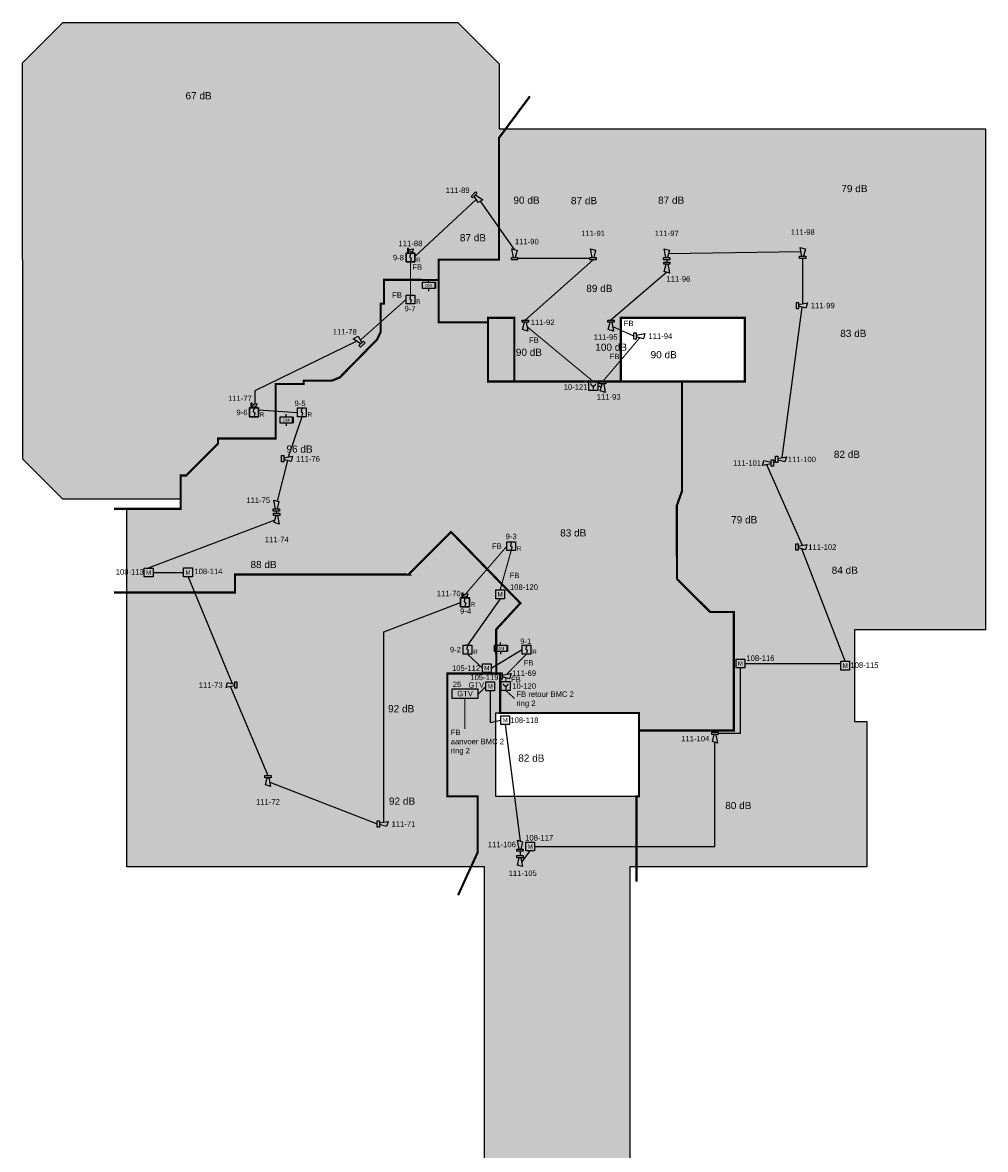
# Model space of a CAD drawing. Header units: millimetres. Extents: x -285897 to 196785, y -309320 to 420074.
# Tile 4 of 10: x -106713 to -62841, y -135219 to -83874. Entities that reach past the tile are written whole.
import ezdxf
from ezdxf.enums import TextEntityAlignment as Align

# ---------------------------------------------------------------- set-up
doc = ezdxf.new("R2010")
doc.units = ezdxf.units.MM
for name, color, linetype in [('BMI', 1, 'Continuous'), ('BMI RI 1 BMC 1', 1, 'Continuous'), ('BMI RI 2 BMC 2', 4, 'Continuous'), ('BMI-hatchlijnen', 7, 'Continuous'), ('BMI-ZP', 7, 'Continuous'), ('dB-waardes', 2, 'Continuous')]:
    doc.layers.add(name, color=color, linetype=linetype)
doc.layers.add('Brandscheidingen', color=1, linetype='Continuous', lineweight=70)
doc.styles.get("Standard").update_dxf_attribs({"font": 'arial.ttf'})

# ---------------------------------------------------------------- blocks, each defined once
blk = doc.blocks.new('BMI-HM')
at = {"color": 0}
blk.add_line((0, 0), (0, -150), dxfattribs=at)
at = {"color": 0, "linetype": 'Continuous'}
blk.add_lwpolyline([(-200, -200), (-200, 200), (200, 200), (200, -200), (-200, -200)], dxfattribs=at)
at = {"color": 0}
blk.add_arc((0, 115), 115, 180, 0, dxfattribs=at)
at = {"color": 0, "flags": 8}
blk.add_attdef('NUMMER', text='', height=250, dxfattribs=at).set_placement((300, 0), align=Align.MIDDLE_LEFT)
blk = doc.blocks.new('BMI-SW')
at = {"color": 0, "linetype": 'Continuous'}
for points in [[(0, -143), (0, 143), (100, 143), (100, -143), (0, -143)], [(100, 43), (500, 118), (429, -118), (100, -32)]]:
    blk.add_lwpolyline(points, dxfattribs=at)
at = {"color": 0, "flags": 8}
blk.add_attdef('NUMMER', text='', height=250, dxfattribs=at).set_placement((1200, 0), align=Align.MIDDLE_CENTER)
blk = doc.blocks.new('BMI-IOM')
at = {"color": 0, "linetype": 'Continuous'}
blk.add_lwpolyline([(0, -400), (0, 0), (400, 0), (400, -400), (0, -400)], dxfattribs=at)
blk.add_lwpolyline([(0, -400), (0, 0), (400, 0), (400, -400)], close=True, dxfattribs=at)
blk.add_lwpolyline([(0, -400), (0, 0), (400, 0), (400, -400)], close=True, dxfattribs=at)
at = {"color": 0}
blk.add_text('M', height=200, dxfattribs=at).set_placement((200, -200), align=Align.MIDDLE_CENTER)
at = {"color": 0, "flags": 8}
for tag, p in [('T.B.V.', (963, -25)), ('NUMMER', (1264, -375))]:
    blk.add_attdef(tag, text='', height=250, dxfattribs=at).set_placement(p, align=Align.MIDDLE_CENTER)
blk = doc.blocks.new('BMI-GTV')
at = {"color": 0}
blk.add_lwpolyline([(-600, -200), (600, -200), (600, 200), (-600, 200)], close=True, dxfattribs=at)
at = {"color": 0, "insert": (0, 0), "char_height": 250, "attachment_point": 5}
blk.add_mtext_dynamic_manual_height_columns('GTV', width=1200, gutter_width=12.5, heights=[0], dxfattribs=at)
at = {"color": 0, "flags": 8}
blk.add_attdef('NUMMER', text='', height=250, dxfattribs=at).set_placement((700, 0), align=Align.MIDDLE_LEFT)
blk = doc.blocks.new('BMI-ORM')
at = {"color": 0, "linetype": 'Continuous'}
for points in [[(-200, -200), (-200, 200), (200, 200), (200, -200), (-200, -200)], [(0, 159), (-34, 53), (-35, 38), (-31, 23), (-22, 11), (-9, 3), (8, -3), (21, -11), (31, -23), (35, -37), (33, -53), (0, -159)]]:
    blk.add_lwpolyline(points, dxfattribs=at)
at = {"color": 0}
blk.add_text('R', height=200, dxfattribs=at).set_placement((260, -260), align=Align.BOTTOM_LEFT)
at = {"color": 0, "flags": 8}
blk.add_attdef('NUMMER', text='', height=250, dxfattribs=at).set_placement((0, -300), align=Align.TOP_CENTER)
blk = doc.blocks.new('BMI-DM')
at = {"color": 0, "linetype": 'Continuous'}
blk.add_line((333, -140), (333, 140), dxfattribs=at)
for points in [[(-280, 140), (280, 140), (280, -140), (-280, -140), (-280, 140)], [(0, 140), (0, 262)], [(0, -140), (0, -262)]]:
    blk.add_lwpolyline(points, dxfattribs=at)
at = {"color": 0, "insert": (0, 0), "char_height": 140, "attachment_point": 5}
blk.add_mtext_dynamic_manual_height_columns('DM', width=277.96, gutter_width=12.5, heights=[0], dxfattribs=at)
at = {"color": 0, "flags": 8}
blk.add_attdef('NUMMER', text='', height=250, dxfattribs=at).set_placement((0, 488), align=Align.MIDDLE_CENTER)
blk = doc.blocks.new('BMI-SWV')
at = {"color": 0}
for p, q in [((116, 161), (341, 205)), ((116, 119), (302, 69)), ((302, 69), (341, 205))]:
    blk.add_line(p, q, dxfattribs=at)
blk.add_lwpolyline([(60, 60), (116, 60), (116, 220), (60, 220)], close=True, dxfattribs=at)
at = {"layer": 'Defpoints'}
blk.add_lwpolyline([(0, -400), (400, -400), (400, 0), (0, 0)], close=True, dxfattribs=at)
at = {"color": 0, "flags": 8}
blk.add_attdef('NUMMER', text='', height=250, dxfattribs=at).set_placement((200, 445), align=Align.MIDDLE_CENTER)

msp = doc.modelspace()

# ---------------------------------------------------------------- hatches: boundary and pattern name
at = {"layer": 'BMI-ZP', "true_color": 0xfecc66}
h = msp.add_hatch(color=31, dxfattribs=at)
h.dxf.hatch_style = 1
h.paths.add_polyline_path([(-85670, -138030), (-85670, -122344), (-101956, -122344), (-101956, -106030), (-99506, -106030), (-99506, -105587), (-104879, -105587), (-106699, -103768), (-106699, -103639), (-106713, -85707), (-104880, -83874), (-104765, -83874), (-86882, -83874), (-84999, -85757), (-84999, -88716), (-62841, -88716), (-62841, -111544), (-68801, -111542), (-68801, -115723), (-68242, -115723), (-68242, -122344), (-79042, -122344), (-79043, -137653), (-79855, -137746), (-79856, -138030), (-85670, -138030)])
h.paths.add_polyline_path([(-78625, -119130), (-85156, -119130), (-85156, -115330), (-78625, -115330)], flags=16)
h.paths.add_polyline_path([(-79456, -97330), (-73805, -97330), (-73805, -100230), (-79456, -100230)], flags=16)

# ---------------------------------------------------------------- linework, layer by layer
at = {"layer": 'BMI'}
msp.add_lwpolyline([(-86755, -110493), (-86355, -110493), (-86355, -110093), (-86755, -110093)], close=True, dxfattribs=at)
at = {"layer": 'BMI RI 2 BMC 2'}
for p, q in [((-86044, -91930), (-88839, -94533)), ((-84298, -94215), (-85848, -92016)), ((-71245, -94320), (-77287, -94415)), ((-80861, -94630), (-84155, -94630)), ((-83809, -97429), (-80719, -94680)), ((-77362, -94680), (-77362, -94780)), ((-71155, -96688), (-71165, -94609)), ((-77359, -95250), (-79906, -97429)), ((-72105, -103696), (-71191, -96843)), ((-91478, -98397), (-96137, -100652)), ((-96137, -100652), (-96137, -101253)), ((-95965, -101525), (-94184, -101636)), ((-93984, -101836), (-94607, -103669)), ((-94643, -103825), (-95111, -105678)), ((-71175, -107694), (-72805, -104019)), ((-72505, -103939), (-72405, -103777)), ((-95133, -106230), (-95148, -106131)), ((-95221, -106541), (-100990, -108735)), ((-69233, -112975), (-71211, -107850)), ((-100769, -108935), (-99372, -108935)), ((-99172, -109125), (-97166, -113992)), ((-90256, -111642), (-86755, -110293)), ((-84953, -110125), (-86437, -112245)), ((-90256, -120306), (-90256, -111642)), ((-85760, -113292), (-86437, -112645)), ((-74007, -116255), (-74007, -113278)), ((-73807, -113078), (-69433, -113078)), ((-97242, -114137), (-95532, -118181)), ((-85950, -114471), (-85604, -114118)), ((-85404, -114318), (-85404, -115772)), ((-85404, -115772), (-84921, -115655)), ((-84721, -115855), (-84046, -121168)), ((-75023, -116255), (-74007, -116255)), ((-75166, -121420), (-75166, -116669)), ((-95452, -118481), (-90556, -120387)), ((-84046, -121632), (-84046, -121832)), ((-83970, -122132), (-83581, -121620)), ((-83381, -121420), (-75166, -121420))]:
    msp.add_line(p, q, dxfattribs=at)
at = {"layer": 'BMI RI 2 BMC 2', "const_width": 50}
for points in [[(-89039, -94783), (-89039, -96291)], [(-89239, -96491), (-91341, -98363)], [(-80709, -100232), (-83729, -97729)], [(-79826, -97729), (-78855, -98161)], [(-78591, -98236), (-80279, -100230)], [(-86526, -109910), (-84650, -107735)], [(-84450, -107935), (-84953, -109725)], [(-83749, -112645), (-84656, -113571)], [(-84692, -113727), (-84692, -113902)], [(-84701, -114302), (-84296, -114670)], [(-86567, -114651), (-86567, -116055)]]:
    msp.add_lwpolyline(points, dxfattribs=at)
at = {"layer": 'BMI RI 2 BMC 2'}
for points in [[(-80354, -100494), (-80509, -100432)], [(-85360, -113292), (-83949, -112445)]]:
    msp.add_lwpolyline(points, dxfattribs=at)
at = {"layer": 'BMI-hatchlijnen'}
msp.add_lwpolyline([(-85670, -138030), (-85670, -122344), (-101956, -122344), (-101956, -106030), (-99506, -106030), (-99506, -105587), (-104879, -105587), (-106699, -103768), (-106699, -103639), (-106713, -85707), (-104880, -83874), (-104765, -83874), (-86882, -83874), (-84999, -85757), (-84999, -88716), (-62841, -88716), (-62841, -111544), (-68801, -111542), (-68801, -115723), (-68242, -115723), (-68242, -122344), (-79042, -122344), (-79043, -137653)], dxfattribs=at)
for points in [[(-79456, -97330), (-73805, -97330), (-73805, -100230), (-79456, -100230)], [(-78625, -119130), (-85156, -119130), (-85156, -115330), (-78625, -115330)]]:
    msp.add_lwpolyline(points, close=True, dxfattribs=at)
at = {"layer": 'Brandscheidingen', "ltscale": 100000, "const_width": 100}
for points in [[(-87756, -95605), (-87756, -94680), (-85006, -94680), (-85006, -89130), (-83598, -87237)], [(-79456, -100230), (-85506, -100230), (-85506, -97530), (-87756, -97530), (-87756, -95605), (-90246, -95592), (-90246, -96680), (-90396, -96680), (-90396, -97968), (-90559, -98315), (-92256, -100042), (-92618, -100190), (-93906, -100190), (-93906, -100341), (-95180, -100340), (-95180, -102830), (-97807, -102830), (-97807, -103060), (-99253, -104512), (-99506, -104509), (-99506, -106030), (-102539, -106030)], [(-78625, -116130), (-74306, -116130), (-74306, -110730), (-75345, -110730), (-75396, -110718), (-76895, -109230), (-76895, -109180), (-76906, -105890), (-76670, -105230), (-76670, -100230)], [(-85124, -113530), (-85137, -111530), (-84033, -110329), (-87189, -107087), (-89103, -109001), (-89080, -109024), (-97031, -109024), (-97031, -109840), (-102539, -109840)], [(-86870, -123634), (-85976, -121680), (-85976, -120230), (-85976, -119130), (-87356, -119130), (-87356, -113530), (-84956, -113530), (-84956, -115330), (-78625, -115330), (-78625, -119130), (-78736, -119130), (-78736, -121710), (-78736, -123013)]]:
    msp.add_lwpolyline(points, dxfattribs=at)
for points in [[(-85506, -100230), (-84306, -100230), (-84306, -97330), (-85506, -97330)], [(-73805, -97330), (-79456, -97330), (-79456, -100230), (-73805, -100230)]]:
    msp.add_lwpolyline(points, close=True, dxfattribs=at)

# ---------------------------------------------------------------- block references
at = {"layer": 'BMI'}
ref = msp.add_blockref('BMI-SW', (-86180, -91692), dxfattribs=dict(at, rotation=315.6687947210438))
ref.add_attrib('NUMMER', '111-89', dxfattribs={"layer": '0', "color": 0, "height": 250}).set_placement((-86889, -91515), align=Align.MIDDLE_CENTER)
ref = msp.add_blockref('BMI-SW', (-80719, -94680), dxfattribs=dict(at, rotation=89.99999999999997))
ref.add_attrib('NUMMER', '111-91', dxfattribs={"layer": '0', "color": 0, "height": 250}).set_placement((-80719, -93480), align=Align.MIDDLE_CENTER)
ref = msp.add_blockref('BMI-SW', (-77362, -94680), dxfattribs=dict(at, rotation=89.99999999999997))
ref.add_attrib('NUMMER', '111-97', dxfattribs={"layer": '0', "color": 0, "height": 250}).set_placement((-77362, -93480), align=Align.MIDDLE_CENTER)
ref = msp.add_blockref('BMI-SW', (-71165, -94620), dxfattribs=dict(at, rotation=89.99999999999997))
ref.add_attrib('NUMMER', '111-98', dxfattribs={"layer": '0', "color": 0, "height": 250}).set_placement((-71165, -93420), align=Align.MIDDLE_CENTER)
ref = msp.add_blockref('BMI-SWV', (-89239, -94383), dxfattribs=at)
ref.add_attrib('NUMMER', '111-88', dxfattribs={"layer": '0', "color": 0, "height": 250}).set_placement((-89039, -93938), align=Align.MIDDLE_CENTER)
ref = msp.add_blockref('BMI-SW', (-84298, -94680), dxfattribs=dict(at, rotation=89.99999999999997))
ref.add_attrib('NUMMER', '111-90', dxfattribs={"layer": '0', "color": 0, "height": 250}).set_placement((-83737, -93853), align=Align.MIDDLE_CENTER)
ref = msp.add_blockref('BMI-ORM', (-89039, -94583), dxfattribs=at)
ref.add_attrib('NUMMER', '9-8', dxfattribs={"layer": '0', "color": 0, "height": 250, "flags": 8}).set_placement((-89339, -94583), align=Align.MIDDLE_RIGHT)
ref = msp.add_blockref('BMI-SW', (-77359, -94786), dxfattribs=dict(at, rotation=270))
ref.add_attrib('NUMMER', '111-96', dxfattribs={"layer": '0', "color": 0, "height": 250}).set_placement((-76834, -95553), align=Align.MIDDLE_CENTER)
for p in [(-88215, -95849), (-94701, -101986), (-84935, -112385)]:
    msp.add_blockref('BMI-DM', p, dxfattribs=at)
ref = msp.add_blockref('BMI-ORM', (-89039, -96491), dxfattribs=at)
ref.add_attrib('NUMMER', '9-7', dxfattribs={"layer": '0', "color": 0, "height": 250, "flags": 8}).set_placement((-88805, -96907), align=Align.MIDDLE_RIGHT)
ref = msp.add_blockref('BMI-SW', (-71455, -96768), dxfattribs=at)
ref.add_attrib('NUMMER', '111-99', dxfattribs={"layer": '0', "color": 0, "height": 250}).set_placement((-70255, -96768), align=Align.MIDDLE_CENTER)
ref = msp.add_blockref('BMI-SW', (-83809, -97429), dxfattribs=dict(at, rotation=270))
ref.add_attrib('NUMMER', '111-92', dxfattribs={"layer": '0', "color": 0, "height": 250}).set_placement((-83019, -97533), align=Align.MIDDLE_CENTER)
ref = msp.add_blockref('BMI-SW', (-79906, -97429), dxfattribs=dict(at, rotation=270))
ref.add_attrib('NUMMER', '111-95', dxfattribs={"layer": '0', "color": 0, "height": 250}).set_placement((-80147, -98202), align=Align.MIDDLE_CENTER)
ref = msp.add_blockref('BMI-SW', (-91214, -98561), dxfattribs=dict(at, rotation=133.3147235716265))
ref.add_attrib('NUMMER', '111-78', dxfattribs={"layer": '0', "color": 0, "height": 250}).set_placement((-92030, -97962), align=Align.MIDDLE_CENTER)
ref = msp.add_blockref('BMI-SW', (-78855, -98161), dxfattribs=at)
ref.add_attrib('NUMMER', '111-94', dxfattribs={"layer": '0', "color": 0, "height": 250}).set_placement((-77655, -98161), align=Align.MIDDLE_CENTER)
ref = msp.add_blockref('BMI-HM', (-80709, -100432), dxfattribs=at)
ref.add_attrib('NUMMER', '10-121', dxfattribs={"layer": '0', "color": 0, "height": 250, "flags": 8}).set_placement((-82059, -100477), align=Align.MIDDLE_LEFT)
ref = msp.add_blockref('BMI-SW', (-80279, -100230), dxfattribs=dict(at, rotation=270))
ref.add_attrib('NUMMER', '111-93', dxfattribs={"layer": '0', "color": 0, "height": 250}).set_placement((-80009, -100929), align=Align.MIDDLE_CENTER)
ref = msp.add_blockref('BMI-SWV', (-96365, -101436), dxfattribs=at)
ref.add_attrib('NUMMER', '111-77', dxfattribs={"layer": '0', "color": 0, "height": 250}).set_placement((-96810, -100997), align=Align.MIDDLE_CENTER)
ref = msp.add_blockref('BMI-ORM', (-93984, -101636), dxfattribs=at)
ref.add_attrib('NUMMER', '9-5', dxfattribs={"layer": '0', "color": 0, "height": 250, "flags": 8}).set_placement((-93814, -101223), align=Align.MIDDLE_RIGHT)
ref = msp.add_blockref('BMI-ORM', (-96165, -101636), dxfattribs=at)
ref.add_attrib('NUMMER', '9-6', dxfattribs={"layer": '0', "color": 0, "height": 250, "flags": 8}).set_placement((-96465, -101636), align=Align.MIDDLE_RIGHT)
ref = msp.add_blockref('BMI-SW', (-94907, -103750), dxfattribs=at)
ref.add_attrib('NUMMER', '111-76', dxfattribs={"layer": '0', "color": 0, "height": 250}).set_placement((-93707, -103750), align=Align.MIDDLE_CENTER)
ref = msp.add_blockref('BMI-SW', (-72405, -103777), dxfattribs=at)
ref.add_attrib('NUMMER', '111-100', dxfattribs={"layer": '0', "color": 0, "height": 250}).set_placement((-71205, -103777), align=Align.MIDDLE_CENTER)
ref = msp.add_blockref('BMI-SW', (-72505, -103939), dxfattribs=dict(at, rotation=180))
ref.add_attrib('NUMMER', '111-101', dxfattribs={"layer": '0', "color": 0, "height": 250}).set_placement((-73705, -103939), align=Align.MIDDLE_CENTER)
ref = msp.add_blockref('BMI-SW', (-95148, -106131), dxfattribs=dict(at, rotation=89.99999999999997))
ref.add_attrib('NUMMER', '111-75', dxfattribs={"layer": '0', "color": 0, "height": 250}).set_placement((-95973, -105639), align=Align.MIDDLE_CENTER)
ref = msp.add_blockref('BMI-SW', (-95133, -106230), dxfattribs=dict(at, rotation=270))
ref.add_attrib('NUMMER', '111-74', dxfattribs={"layer": '0', "color": 0, "height": 250}).set_placement((-95133, -107430), align=Align.MIDDLE_CENTER)
ref = msp.add_blockref('BMI-ORM', (-84450, -107735), dxfattribs=at)
ref.add_attrib('NUMMER', '9-3', dxfattribs={"layer": '0', "color": 0, "height": 250, "flags": 8}).set_placement((-84197, -107287), align=Align.MIDDLE_RIGHT)
ref = msp.add_blockref('BMI-SW', (-71475, -107775), dxfattribs=at)
ref.add_attrib('NUMMER', '111-102', dxfattribs={"layer": '0', "color": 0, "height": 250}).set_placement((-70275, -107775), align=Align.MIDDLE_CENTER)
ref = msp.add_blockref('BMI-IOM', (-101169, -108735), dxfattribs=at)
ref.add_attrib('T.B.V.', '108-113', dxfattribs={"layer": '0', "color": 0, "height": 250, "flags": 8}).set_placement((-101827, -108903), align=Align.MIDDLE_CENTER)
ref = msp.add_blockref('BMI-IOM', (-99372, -108725), dxfattribs=at)
ref.add_attrib('T.B.V.', '108-114', dxfattribs={"layer": '0', "color": 0, "height": 250, "flags": 8}).set_placement((-98245, -108880), align=Align.MIDDLE_CENTER)
ref = msp.add_blockref('BMI-SWV', (-86755, -110093), dxfattribs=at)
ref.add_attrib('NUMMER', '111-70', dxfattribs={"layer": '0', "color": 0, "height": 250}).set_placement((-87292, -109890), align=Align.MIDDLE_CENTER)
ref = msp.add_blockref('BMI-IOM', (-85153, -109725), dxfattribs=at)
ref.add_attrib('T.B.V.', '108-120', dxfattribs={"layer": '0', "color": 0, "height": 250, "flags": 8}).set_placement((-83867, -109597), align=Align.MIDDLE_CENTER)
ref = msp.add_blockref('BMI-ORM', (-86555, -110293), dxfattribs=at)
ref.add_attrib('NUMMER', '9-4', dxfattribs={"layer": '0', "color": 0, "height": 250, "flags": 8}).set_placement((-86272, -110688), align=Align.MIDDLE_RIGHT)
ref = msp.add_blockref('BMI-ORM', (-86437, -112445), dxfattribs=at)
ref.add_attrib('NUMMER', '9-2', dxfattribs={"layer": '0', "color": 0, "height": 250, "flags": 8}).set_placement((-86737, -112445), align=Align.MIDDLE_RIGHT)
ref = msp.add_blockref('BMI-ORM', (-83749, -112445), dxfattribs=at)
ref.add_attrib('NUMMER', '9-1', dxfattribs={"layer": '0', "color": 0, "height": 250, "flags": 8}).set_placement((-83536, -112064), align=Align.MIDDLE_RIGHT)
ref = msp.add_blockref('BMI-IOM', (-74207, -112878), dxfattribs=at)
ref.add_attrib('T.B.V.', '108-116', dxfattribs={"layer": '0', "color": 0, "height": 250, "flags": 8}).set_placement((-73096, -112833), align=Align.MIDDLE_CENTER)
ref = msp.add_blockref('BMI-IOM', (-85760, -113092), dxfattribs=at)
ref.add_attrib('T.B.V.', '105-112', dxfattribs={"layer": '0', "color": 0, "height": 250, "flags": 8}).set_placement((-86507, -113290), align=Align.MIDDLE_CENTER)
ref = msp.add_blockref('BMI-SW', (-84956, -113652), dxfattribs=at)
ref.add_attrib('NUMMER', '111-69', dxfattribs={"layer": '0', "color": 0, "height": 250}).set_placement((-83860, -113518), align=Align.MIDDLE_CENTER)
ref = msp.add_blockref('BMI-IOM', (-69433, -112975), dxfattribs=at)
ref.add_attrib('T.B.V.', '108-115', dxfattribs={"layer": '0', "color": 0, "height": 250, "flags": 8}).set_placement((-68354, -113152), align=Align.MIDDLE_CENTER)
ref = msp.add_blockref('BMI-SW', (-96942, -114057), dxfattribs=dict(at, rotation=180))
ref.add_attrib('NUMMER', '111-73', dxfattribs={"layer": '0', "color": 0, "height": 250}).set_placement((-98142, -114057), align=Align.MIDDLE_CENTER)
ref = msp.add_blockref('BMI-GTV', (-86550, -114451), dxfattribs=at)
ref.add_attrib('NUMMER', '25', dxfattribs={"layer": '0', "color": 0, "height": 250, "flags": 8}).set_placement((-87112, -114026), align=Align.MIDDLE_LEFT)
ref = msp.add_blockref('BMI-IOM', (-85604, -113918), dxfattribs=at)
ref.add_attrib('T.B.V.', 'GTV', dxfattribs={"layer": '0', "color": 0, "height": 250, "flags": 8}).set_placement((-86038, -114054), align=Align.MIDDLE_CENTER)
ref.add_attrib('NUMMER', '105-119', dxfattribs={"layer": '0', "color": 0, "height": 250, "flags": 8}).set_placement((-85670, -113710), align=Align.MIDDLE_CENTER)
msp.add_blockref('BMI-HM', (-84701, -114102), dxfattribs=at).add_auto_attribs({'NUMMER': '10-120'})
ref = msp.add_blockref('BMI-IOM', (-84921, -115455), dxfattribs=at)
ref.add_attrib('T.B.V.', '108-118', dxfattribs={"layer": '0', "color": 0, "height": 250, "flags": 8}).set_placement((-83848, -115660), align=Align.MIDDLE_CENTER)
ref = msp.add_blockref('BMI-SW', (-75166, -116205), dxfattribs=dict(at, rotation=270))
ref.add_attrib('NUMMER', '111-104', dxfattribs={"layer": '0', "color": 0, "height": 250}).set_placement((-76063, -116502), align=Align.MIDDLE_CENTER)
ref = msp.add_blockref('BMI-SW', (-95532, -118181), dxfattribs=dict(at, rotation=270))
ref.add_attrib('NUMMER', '111-72', dxfattribs={"layer": '0', "color": 0, "height": 250}).set_placement((-95532, -119381), align=Align.MIDDLE_CENTER)
ref = msp.add_blockref('BMI-SW', (-90556, -120387), dxfattribs=at)
ref.add_attrib('NUMMER', '111-71', dxfattribs={"layer": '0', "color": 0, "height": 250}).set_placement((-89356, -120387), align=Align.MIDDLE_CENTER)
ref = msp.add_blockref('BMI-SW', (-84046, -121632), dxfattribs=dict(at, rotation=89.99999999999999))
ref.add_attrib('NUMMER', '111-106', dxfattribs={"layer": '0', "color": 0, "height": 250}).set_placement((-84872, -121321), align=Align.MIDDLE_CENTER)
ref = msp.add_blockref('BMI-IOM', (-83781, -121220), dxfattribs=at)
ref.add_attrib('T.B.V.', '108-117', dxfattribs={"layer": '0', "color": 0, "height": 250, "flags": 8}).set_placement((-83174, -121018), align=Align.MIDDLE_CENTER)
ref = msp.add_blockref('BMI-SW', (-84050, -121832), dxfattribs=dict(at, rotation=270))
ref.add_attrib('NUMMER', '111-105', dxfattribs={"layer": '0', "color": 0, "height": 250}).set_placement((-83925, -122634), align=Align.MIDDLE_CENTER)

# ---------------------------------------------------------------- texts
at = {"layer": 'BMI RI 1 BMC 1', "char_height": 250, "width": 1253.96, "attachment_point": 1}
for insert in [(-88955, -94888, 2600), (-89873, -96163), (-79318, -97455), (-83639, -98221), (-79967, -98961), (-85328, -107605), (-84523, -108937), (-83882, -112918), (-84463, -113678)]:
    msp.add_mtext('FB', dxfattribs=dict(at, insert=insert))
at = {"layer": 'BMI RI 2 BMC 2', "char_height": 250, "width": 3712.6, "attachment_point": 1}
for s, insert in [('FB retour BMC 2\\Pring 2', (-84213, -114348)), ('FB\\Paanvoer BMC 2 \\Pring 2', (-87203, -116089))]:
    msp.add_mtext(s, dxfattribs=dict(at, insert=insert))
at = {"layer": 'dB-waardes', "char_height": 326.6, "attachment_point": 1}
for s, insert in [('67 dB', (-99288, -87044)), ('79 dB', (-69408, -91274)), ('90 dB', (-84348, -91804)), ('87 dB', (-81728, -91824)), ('87 dB', (-77758, -91804)), ('87 dB', (-86788, -93514)), ('89 dB', (-81028, -95824)), ('83 dB', (-69458, -97874)), ('100 dB', (-80618, -98504)), ('90 dB', (-84238, -98734)), ('90 dB', (-78098, -98844)), ('96 dB', (-94688, -103144)), ('82 dB', (-69748, -103384)), ('79 dB', (-74428, -106364)), ('83 dB', (-82218, -106964)), ('88 dB', (-96328, -108404)), ('84 dB', (-69848, -108664)), ('92 dB', (-90058, -114974)), ('82 dB', (-84128, -117224)), ('92 dB', (-90018, -119184)), ('80 dB', (-74698, -119384))]:
    msp.add_mtext_dynamic_manual_height_columns(s, width=2941.07, gutter_width=12.5, heights=[0], dxfattribs=dict(at, insert=insert))

doc.saveas('drawing.dxf')
